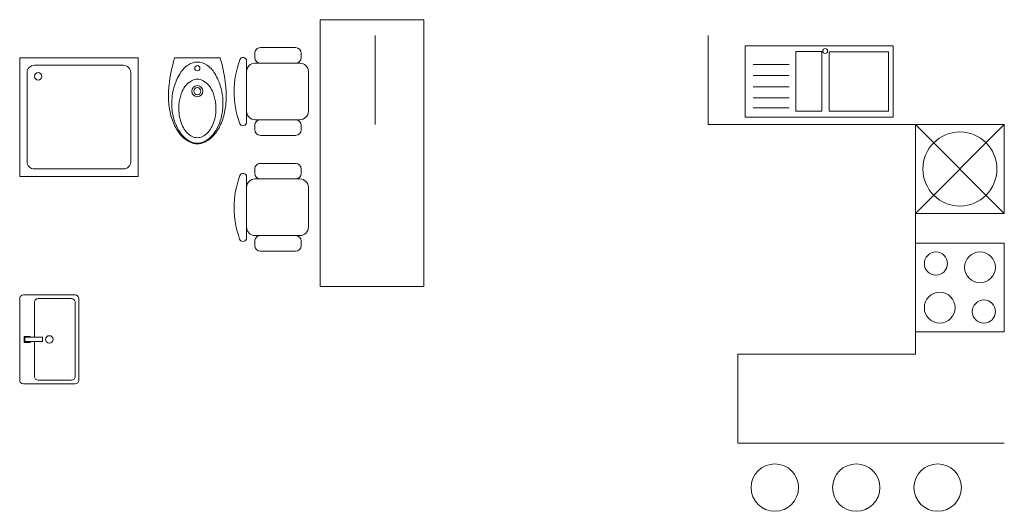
# Model space of a CAD drawing. Header units: millimetres. Extents: x 26913 to 168082, y -32666 to 98813.
# Tile 14 of 19: x 27703 to 34353, y -22933 to -19615. Entities that reach past the tile are written whole.
import ezdxf

# ---------------------------------------------------------------- set-up
doc = ezdxf.new("R2010")
doc.units = ezdxf.units.MM
doc.header["$LTSCALE"] = 400
doc.layers.get('0').update_dxf_attribs({"color": 250})
doc.layers.add('N_nábytek', color=7, linetype='Continuous', lineweight=13)
doc.layers.add('N_zařizovací předměty', color=7, linetype='Continuous', lineweight=13)

# ---------------------------------------------------------------- blocks, each defined once
blk = doc.blocks.new('sporák 600 x 600')
for p, q in [((0, 0), (600, 0)), ((0, -600), (0, 0)), ((600, 0), (600, -600)), ((600, -600), (0, -600))]:
    blk.add_line(p, q)
for centre, radius in [((164, -164), 104), ((462, -138), 78), ((436, -436), 104), ((138, -462), 78)]:
    blk.add_circle(centre, radius)
blk = doc.blocks.new('D2')
for p, q in [((-53525.1, 9304.9), (-53281.8, 9304.9)), ((-53525.1, 9230), (-53281.8, 9230)), ((-53525.1, 9155), (-53281.8, 9155)), ((-53525.1, 9079), (-53281.8, 9079)), ((-53525.1, 9013.7), (-53281.8, 9013.7))]:
    blk.add_line(p, q)
for points in [[(-54227.8, 9429.9), (-53227.8, 9429.9), (-53227.8, 8949.9), (-54227.8, 8949.9)], [(-54194.9, 8989.9), (-53794.9, 8989.9), (-53794.9, 9389.9), (-54194.9, 9389.9)], [(-53745, 8989.9), (-53569.2, 8989.9), (-53569.2, 9392.5), (-53745, 9392.5)]]:
    blk.add_lwpolyline(points, close=True)
blk.add_circle((-53768.2, 9396.4), 16.5)
blk = doc.blocks.new('Zař_myčka')
blk.add_lwpolyline([(0, 600), (0, 0), (600, 0), (600, 600)], close=True)
for points in [[(0, 600), (600, 0)], [(600, 600), (0, 0)]]:
    blk.add_lwpolyline(points)
blk.add_circle((300, 300), 250)
blk = doc.blocks.new('A$C0BE674CB')
blk.add_line((-150.592724, 0), (150.592724, 0))
for centre, radius in [((-0.000015, -69.792725), 17.5), ((0.013214, -225.145218), 37.5), ((0.013214, -225.145218), 24)]:
    blk.add_circle(centre, radius)
for centre, radius, start, end in [((-150.592747, -4), 4, 89.9852599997, 163.163498), ((-0.000015, -141.108673), 111.985252, 57.1394809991, 90.0000759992), ((-38.25827, -200.336365), 182.494919, 31.5552829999, 57.1394809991), ((-791.895573, -289.012238), 988.640137, 6.2498699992, 16.8248749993), ((-191.542118, -294.472382), 362.376892, 15.0042569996, 31.5553740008), ((35.54599, -284.333954), 149.405289, 119.906661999, 156.7666240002), ((-0.000015, -222.534195), 78.11203, 90, 119.906661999), ((-0.000015, -222.534195), 78.11203, 60.093338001, 90), ((-35.546021, -284.333954), 149.405289, 23.2333759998, 60.093338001), ((-520.29279, -259.264405), 715.413086, 358.1969679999, 6.2498699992), ((-169.67754, -341.915284), 295.374023, 353.8547900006, 23.23349), ((-246.82349, -309.289276), 419.609497, 359.5397489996, 15.0042649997), ((-230.799412, -309.41803), 403.5849, 352.4776540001, 359.5397489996), ((-277.253987, -266.912293), 472.253998, 346.2259289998, 358.1977310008), ((-153.260212, -343.682923), 278.861816, 332.3949969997, 353.8547900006), ((-210.403385, -283.300446), 403.42392, 332.2023390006, 346.2259060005), ((-178.213001, -316.362122), 350.542023, 338.4063799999, 352.4776460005), ((-113.051106, -342.15326), 280.46167, 324.2046809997, 338.9079900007), ((24.889042, -410.808167), 134, 207.6050609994, 243.6271099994), ((-0.013245, -460.979798), 78, 270, 296.3728959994), ((-53.054817, -385.416535), 206.493668, 307.5571400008, 325.0084800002), ((-73.15435, -355.656739), 248.270081, 310.8612060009, 332.2022550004), ((-0.000015, -481.597138), 98.548065, 270, 283.3984169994), ((-0.000015, -477.756806), 98.373566, 270.0000739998, 287.0153729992), ((-13.600356, -424.501892), 157.240784, 283.3984189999, 310.8612060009), ((-11.864981, -438.985474), 138.919754, 287.0153749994, 308.1805950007)]:
    blk.add_arc(centre, radius, start, end)
at = {"extrusion": (0, 0, -1)}
for centre, radius, start, end in [((-791.895565, -289.012238), 988.640137, 6.2498699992, 16.8248749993), ((-38.25824, -200.336365), 182.494919, 31.5552829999, 57.1394770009), ((0.000015, -141.108673), 111.985252, 57.1394770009, 90.0000639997), ((-150.592708, -4), 4, 90.0003440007, 163.1746519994), ((-191.54208, -294.472382), 362.376892, 15.0043719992, 31.5555040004), ((-520.292782, -259.264405), 715.413086, 358.1969679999, 6.2498699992), ((-246.823452, -309.289276), 419.609497, 359.5398480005, 15.0043719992), ((-169.677501, -341.915284), 295.374023, 353.8549040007, 23.2335890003), ((-277.253963, -266.912293), 472.253998, 346.2251510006, 358.1969679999), ((-230.799373, -309.41803), 403.5849, 352.4777760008, 359.5398480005), ((-210.403347, -283.300446), 403.42392, 332.2024770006, 346.2260279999), ((-178.212963, -316.362122), 350.542023, 338.4065090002, 352.4777760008), ((-153.260174, -343.682923), 278.861816, 332.3951570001, 353.8549040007), ((-113.051067, -342.15326), 280.46167, 324.2048720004, 338.908164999), ((-73.154323, -355.656739), 248.270081, 310.8609919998, 332.2020419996), ((-53.05479, -385.416535), 206.493668, 307.5569150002, 325.0082629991), ((-0.013214, -460.979798), 78, 270, 296.3729099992), ((24.889073, -410.808167), 134, 207.605064, 243.627106), ((-13.600326, -424.501892), 157.240784, 283.3983459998, 310.8611600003), ((-11.864948, -438.985474), 138.919754, 287.0154879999, 308.1806949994), ((0.000015, -477.756806), 98.373566, 270.0000759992, 287.015381), ((0.000015, -481.597138), 98.548065, 270, 283.3984070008)]:
    blk.add_arc(centre, radius, start, end, dxfattribs=at)
blk = doc.blocks.new('UMYVADLO_PULT_600X400')
blk.add_lwpolyline([(300, 25), (300, 375, 0.414214), (275, 400), (-275, 400, 0.414214), (-300, 375), (-300, 25, 0.414214), (-275, 0), (275, 0, 0.414214)], format="xyb", close=True)
blk.add_lwpolyline([(15, 100), (250, 100, 0.414214), (275, 125), (275, 350, 0.414214), (250, 375), (-250, 375, 0.414214), (-275, 350), (-275, 125, 0.414214), (-250, 100), (-15, 100)], format="xyb")
blk.add_lwpolyline([(-15, 155), (-15, 35), (15, 35), (15, 155)], close=True)
blk.add_lwpolyline([(-15, 70), (-20, 70), (-20, 30), (20, 30), (20, 70), (15, 70)])
blk.add_circle((0, 200), 25)
blk = doc.blocks.new('*U19')
at = {"color": 0}
blk.add_lwpolyline([(0, 0), (800, 0), (800, 800), (0, 800)], close=True, dxfattribs=at)
blk.add_lwpolyline([(100, 50), (700, 50, 0.414214), (750, 100), (750, 700, 0.414214), (700, 750), (100, 750, 0.414214), (50, 700), (50, 100, 0.414214)], format="xyb", close=True, dxfattribs=at)
blk.add_circle((125, 125), 25, dxfattribs=at)
blk = doc.blocks.new('pracovní stůl dabl')
for p, q in [((2207, 3123), (1731, 3123)), ((1656, 3048), (1656, 2989)), ((2283, 2989), (2283, 3048)), ((2394, 2961), (2394, 2800)), ((1559, 2800), (1559, 2262)), ((1731, 2913), (1672, 2913)), ((1731, 2913), (2207, 2913)), ((2280, 2913), (2207, 2913)), ((2394, 2800), (2394, 2262)), ((2394, 2262), (2394, 2149)), ((1672, 2149), (1731, 2149)), ((2207, 2149), (1731, 2149)), ((2207, 2149), (2280, 2149)), ((2394, 2149), (2394, 2121)), ((1656, 2074), (1656, 2015)), ((2283, 2015), (2283, 2074)), ((1731, 1939), (2207, 1939)), ((1656, 1485), (1656, 1426)), ((2207, 1561), (1731, 1561)), ((2283, 1426), (2283, 1485)), ((1731, 1351), (1672, 1351)), ((1731, 1351), (2207, 1351)), ((2280, 1351), (2207, 1351)), ((2394, 1398), (2394, 1237)), ((1559, 1237), (1559, 700)), ((2394, 1237), (2394, 700)), ((2394, 700), (2394, 587)), ((1672, 587), (1731, 587)), ((2207, 587), (1731, 587)), ((2207, 587), (2280, 587)), ((2394, 587), (2394, 558)), ((1656, 511), (1656, 452)), ((2283, 452), (2283, 511)), ((1731, 377), (2207, 377))]:
    blk.add_line(p, q)
blk.add_lwpolyline([(0, 0), (1400, 0), (1400, 3600), (0, 3600)], close=True)
for centre, radius, start, end in [((1731, 3048), 75.6, 90, 180), ((2207, 3048), 75.6, 0, 90), ((1731, 2989), 75.6, 180, 270), ((2207, 2989), 75.6, 270, 0), ((2441, 2943), 50.2, 20.0456, 159.9544), ((1323, 2536), 1239, 339.6389, 20.0456), ((1672, 2800), 113, 90, 180), ((2280, 2800), 113, 0, 90), ((1672, 2262), 113, 180, 270), ((2280, 2262), 113, 270, 0), ((1731, 2074), 75.6, 90, 180), ((2207, 2074), 75.6, 0, 90), ((1731, 2015), 75.6, 180, 270), ((2207, 2015), 75.6, 270, 0), ((2441, 2121), 47.4, 180, 339.6389), ((1731, 1485), 75.6, 90, 180), ((2207, 1485), 75.6, 0, 90), ((1672, 1237), 113, 90, 180), ((1731, 1426), 75.6, 180, 270), ((2207, 1426), 75.6, 270, 0), ((2280, 1237), 113, 0, 90), ((2441, 1381), 50.2, 20.0456, 159.9544), ((1323, 973), 1239, 339.6389, 20.0456), ((1672, 700), 113, 180, 270), ((2280, 700), 113, 270, 0), ((1731, 511), 75.6, 90, 180), ((2207, 511), 75.6, 0, 90), ((2441, 558), 47.4, 180, 339.6389), ((1731, 452), 75.6, 180, 270), ((2207, 452), 75.6, 270, 0)]:
    blk.add_arc(centre, radius, start, end)

msp = doc.modelspace()

# ---------------------------------------------------------------- linework, layer by layer
at = {"layer": 'N_nábytek'}
for points in [[(30103.4, -20322.6), (30103.4, -19722.6)], [(34353.4, -22472.6), (32553.4, -22472.6), (32553.4, -21872.6), (33753.4, -21872.6), (33753.4, -20322.6), (32353.4, -20322.6), (32353.4, -19722.6)]]:
    msp.add_lwpolyline(points, dxfattribs=at)
for centre in [(32803.4, -22772.6), (33353.4, -22772.6), (33903.4, -22772.6)]:
    msp.add_circle(centre, 160, dxfattribs=at)

# ---------------------------------------------------------------- block references
at = {"layer": 'N_nábytek', "xscale": 0.5, "yscale": 0.5, "zscale": 0.5, "rotation": 180}
msp.add_blockref('pracovní stůl dabl', (30432.5, -19615.3), dxfattribs=at)
at = {"layer": 'N_nábytek', "rotation": 90}
msp.add_blockref('Zař_myčka', (34353.4, -20922.6), dxfattribs=at)
at = {"layer": 'N_zařizovací předměty', "xscale": -1}
msp.add_blockref('D2', (-20624.4, -29222.6), dxfattribs=at)
at = {"layer": 'N_zařizovací předměty', "rotation": 270}
msp.add_blockref('*U19', (27703.4, -19872.6), dxfattribs=at)
at = {"layer": 'N_zařizovací předměty', "xscale": -1}
for name, p, rotation in [('A$C0BE674CB', (28903.4, -19872.6), 359.9999999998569), ('sporák 600 x 600', (34353.4, -21122.6), 359.9999999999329), ('UMYVADLO_PULT_600X400', (27703.4, -21772.6), 269.9999999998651)]:
    msp.add_blockref(name, p, dxfattribs=dict(at, rotation=rotation))

doc.saveas('drawing.dxf')
